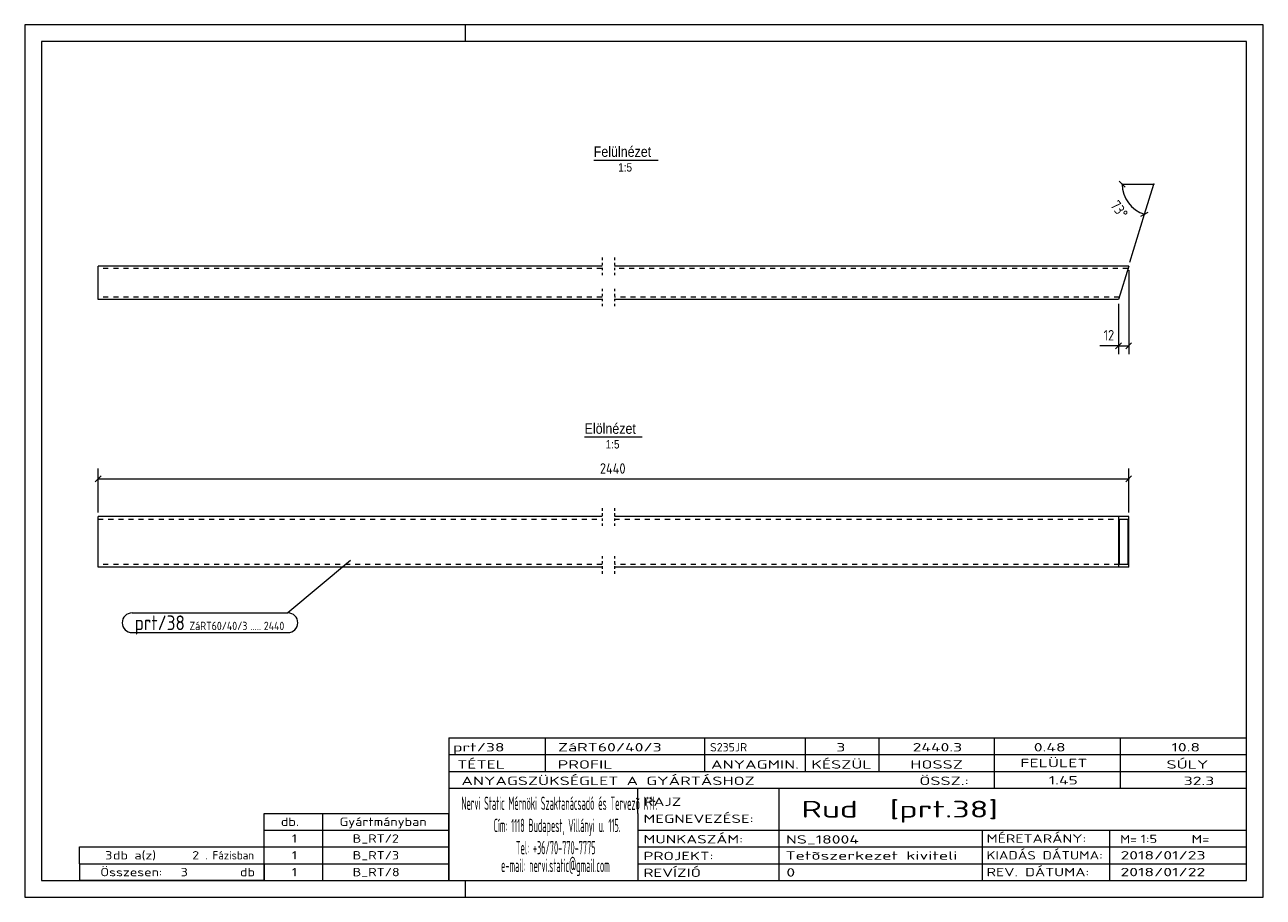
# Model space of a CAD drawing. Header units: millimetres. Extents: x 1 to 296, y 1 to 209.
import ezdxf

# ---------------------------------------------------------------- set-up
doc = ezdxf.new("R2010")
doc.units = ezdxf.units.MM
doc.header["$LTSCALE"] = 0.6
for name, pattern in [('XKITLINE00', [0]), ('XKITLINE01', [4, 1, -1, 1, -1]), ('XKITLINE02', [4, 2, -2])]:
    doc.linetypes.add(name, pattern=pattern)
for name, color, linetype, lineweight in [('DrawingSheet', 5, 'Continuous', 0), ('OtherObjectType', 1, 'Continuous', 0), ('Part', 2, 'Continuous', 0), ('PartMark', 3, 'Continuous', 0), ('Z-DIMENSIONS', 1, 'Continuous', 0)]:
    doc.layers.add(name, color=color, linetype=linetype, lineweight=lineweight)
doc.styles.add('ARIAL', font='ARIAL.TTF')
doc.styles.add('ISOCPEUR', font='ISOCPEUR.TTF')

msp = doc.modelspace()

# ---------------------------------------------------------------- linework, layer by layer
at = {"layer": 'DrawingSheet', "color": 2, "linetype": 'XKITLINE00', "lineweight": 0}
for p, q in [((296, 209), (1, 209)), ((1, 209), (1, 1)), ((106, 205), (106, 209)), ((296, 1), (296, 209)), ((106, 1), (106, 5)), ((1, 1), (296, 1))]:
    msp.add_line(p, q, dxfattribs=at)
at = {"layer": 'DrawingSheet', "color": 3, "linetype": 'XKITLINE00', "lineweight": 0}
for p, q in [((292, 205), (5, 205)), ((5, 205), (5, 5)), ((292, 5), (292, 205)), ((5, 5), (292, 5))]:
    msp.add_line(p, q, dxfattribs=at)
at = {"layer": 'OtherObjectType', "color": 6, "linetype": 'XKITLINE00', "lineweight": 0}
for p, q in [((136.52, 176.75), (151.9, 176.75)), ((134.36, 110.73), (148.08, 110.73))]:
    msp.add_line(p, q, dxfattribs=at)
at = {"layer": 'OtherObjectType', "color": 7, "linetype": 'XKITLINE00', "lineweight": 0}
for p, q in [((102, 39), (292, 39)), ((102, 39), (102, 35)), ((102, 39), (292, 39)), ((125, 35), (125, 39)), ((163, 35), (163, 39)), ((187, 35), (187, 39)), ((204.5, 35), (204.5, 39)), ((232, 35), (232, 39)), ((262, 35), (262, 39)), ((292, 35), (292, 39)), ((102, 35), (292, 35)), ((102, 35), (102, 5)), ((102, 35), (292, 35)), ((125, 31), (125, 35)), ((163, 31), (163, 35)), ((187, 31), (187, 35)), ((204.5, 31), (204.5, 35)), ((232, 31), (232, 35)), ((262, 31), (262, 35)), ((292, 31), (292, 35)), ((102, 31), (292, 31)), ((232, 27), (232, 31)), ((262, 27), (262, 31)), ((292, 27), (292, 31)), ((102, 27), (292, 27)), ((147, 21), (147, 27)), ((180.7, 17), (180.7, 27)), ((292, 21), (292, 27)), ((58, 21), (102, 21)), ((58, 17), (58, 21)), ((72, 17), (72, 21)), ((102, 17), (102, 21)), ((147, 21), (147, 5)), ((292, 17), (292, 21)), ((58, 17), (102, 17)), ((58, 13), (58, 17)), ((72, 13), (72, 17)), ((102, 13), (102, 17)), ((147, 17), (292, 17)), ((180.7, 5), (180.7, 17)), ((229.16, 13), (229.16, 17)), ((259.5, 5), (259.5, 17)), ((292, 13), (292, 17)), ((14, 9), (14, 13)), ((14, 13), (58, 13)), ((14, 13), (58, 13)), ((58, 9), (58, 13)), ((58, 13), (102, 13)), ((58, 9), (58, 13)), ((72, 9), (72, 13)), ((102, 9), (102, 13)), ((147, 13), (292, 13)), ((229.16, 5), (229.16, 13)), ((292, 9), (292, 13)), ((14, 9), (58, 9)), ((14, 9), (14, 5)), ((14, 9), (58, 9)), ((58, 9), (58, 5)), ((58, 9), (102, 9)), ((58, 5), (58, 9)), ((72, 5), (72, 9)), ((102, 5), (102, 9)), ((147, 9), (292, 9)), ((292, 5), (292, 9)), ((58, 5), (14, 5)), ((58, 5), (102, 5)), ((102, 5), (292, 5)), ((139.5, 5), (292, 5))]:
    msp.add_line(p, q, dxfattribs=at)
at = {"layer": 'Part', "color": 2, "linetype": 'XKITLINE01', "lineweight": 0}
for p, q in [((138.5, 153.48), (138.5, 148.88)), ((141.5, 153.48), (141.5, 148.88)), ((138.5, 146.08), (138.5, 141.48)), ((141.5, 146.08), (141.5, 141.48)), ((138.5, 93.73), (138.5, 89.13)), ((141.5, 93.73), (141.5, 89.13)), ((138.5, 82.33), (138.5, 77.73)), ((141.5, 82.33), (141.5, 77.73))]:
    msp.add_line(p, q, dxfattribs=at)
at = {"layer": 'Part', "color": 2, "linetype": 'XKITLINE00', "lineweight": 0}
for p, q in [((18.5, 143.48), (18.5, 151.48)), ((138.5, 151.48), (18.5, 151.48)), ((263.95, 151.48), (141.5, 151.48)), ((263.95, 151.48), (261.5, 143.48)), ((138.5, 143.48), (18.5, 143.48)), ((261.5, 143.48), (141.5, 143.48)), ((18.5, 79.73), (18.5, 91.73)), ((138.5, 91.73), (18.5, 91.73)), ((261.5, 91.73), (141.5, 91.73)), ((263.95, 91.73), (261.5, 91.73)), ((261.5, 91.73), (261.5, 79.73)), ((263.95, 79.73), (263.95, 91.73)), ((261.68, 91.13), (263.76, 91.13)), ((261.68, 91.13), (261.68, 80.33)), ((263.76, 91.13), (263.76, 80.33)), ((138.5, 79.73), (18.5, 79.73)), ((263.95, 79.73), (141.5, 79.73)), ((263.76, 80.33), (261.68, 80.33))]:
    msp.add_line(p, q, dxfattribs=at)
at = {"layer": 'Part', "color": 7, "linetype": 'XKITLINE02', "lineweight": 0}
for p, q in [((138.5, 150.88), (18.5, 150.88)), ((263.76, 150.88), (141.5, 150.88)), ((138.5, 144.08), (18.5, 144.08)), ((261.68, 144.08), (141.5, 144.08)), ((18.5, 91.13), (138.5, 91.13)), ((141.5, 91.13), (261.68, 91.13)), ((138.5, 80.33), (18.5, 80.33)), ((261.68, 80.33), (141.5, 80.33))]:
    msp.add_line(p, q, dxfattribs=at)
at = {"layer": 'PartMark', "color": 7, "linetype": 'XKITLINE00', "lineweight": 0}
for p, q in [((78.55, 81.28), (63.7, 68.78)), ((26.56, 68.78), (63.7, 68.78)), ((26.56, 64.08), (63.7, 64.08))]:
    msp.add_line(p, q, dxfattribs=at)
for centre, start, end in [((26.56, 66.43), 90, 270), ((63.7, 66.43), 270, 90)]:
    msp.add_arc(centre, 2.35, start, end, dxfattribs=at)
at = {"layer": 'Z-DIMENSIONS', "color": 7, "linetype": 'XKITLINE00', "lineweight": 0}
for p, q in [((261.71, 171.71), (263.12, 170.29)), ((262.41, 171), (269.91, 171)), ((267.72, 163.83), (269.91, 171)), ((264.24, 152.43), (267.72, 163.83)), ((266.84, 163.36), (268.6, 164.3)), ((263.95, 150.48), (263.95, 130.48)), ((261.5, 142.48), (261.5, 130.48)), ((262.21, 133.19), (260.79, 131.77)), ((264.65, 133.19), (263.24, 131.77)), ((261.5, 132.48), (257.05, 132.48)), ((261.5, 132.48), (257.05, 132.48)), ((261.5, 132.48), (263.95, 132.48)), ((19.21, 101.44), (17.79, 100.02)), ((18.5, 92.73), (18.5, 103.23)), ((18.5, 100.73), (263.95, 100.73)), ((264.65, 101.44), (263.24, 100.02)), ((263.95, 92.73), (263.95, 103.23))]:
    msp.add_line(p, q, dxfattribs=at)
msp.add_arc((269.91, 171), 7.5, 180, 253, dxfattribs=at)
at = {"layer": 'Z-DIMENSIONS', "color": 7}
for p in [(262.41, 171), (269.91, 171), (267.72, 163.83)]:
    msp.add_point(p, dxfattribs=at)
at = {"layer": 'Z-DIMENSIONS', "color": 3}
for p in [(261.5, 132.48), (263.95, 132.48), (18.5, 100.73), (263.95, 100.73)]:
    msp.add_point(p, dxfattribs=at)

# ---------------------------------------------------------------- texts
at = {"layer": 'OtherObjectType', "color": 6, "style": 'ARIAL', "width": 0.85}
for s, height, p in [('Felülnézet', 2.5, (136.52, 177.5)), ('1:5', 2, (142.35, 174)), ('Elölnézet', 2.5, (134.36, 111.48)), ('1:5', 2, (139.37, 107.98))]:
    msp.add_text(s, height=height, dxfattribs=at).set_placement(p)
at = {"layer": 'OtherObjectType', "color": 7, "style": 'ISOCPEUR'}
for s, height, width, p in [('prt/38', 2, 1.525501, (103, 35.76)), ('ZáRT60/40/3', 2, 1.525501, (128, 35.76)), ('S235JR', 2, 1.02, (164.22, 35.76)), ('3', 2, 1.525501, (194.32, 35.76)), ('2440.3', 2, 1.525501, (212.47, 35.76)), ('0.48', 2, 1.525501, (241.35, 35.76)), ('10.8', 2, 1.525501, (274.14, 35.76)), ('TÉTEL', 2, 1.525501, (104, 31.66)), ('PROFIL', 2, 1.525501, (127.96, 31.66)), ('ANYAGMIN.', 2, 1.525501, (164.47, 31.66)), ('KÉSZÜL', 2, 1.525501, (188.37, 31.66)), ('HOSSZ', 2, 1.525501, (211.96, 31.66)), ('FELÜLET', 2, 1.525501, (238.13, 32)), ('SÚLY', 2, 1.525501, (272.96, 31.66)), ('ANYAGSZÜKSÉGLET A GYÁRTÁSHOZ', 2, 1.525501, (105, 27.75)), ('ÖSSZ.:', 2, 1.525501, (214.1, 27.75)), ('1.45', 2, 1.525501, (244.9, 27.88)), ('32.3', 2, 1.525501, (277.06, 27.75)), ('Nervi Static Mérnöki\xa0Szaktanácsadó\xa0és\xa0Tervezõ Kft.', 3.1765, 0.403093, (105, 21.82)), ('RAJZ', 2, 1.445, (148.38, 22.78)), ('Rud  [prt.38]', 4, 1.474651, (186, 20)), ('MEGNEVEZÉSE:', 2, 1.445, (148.38, 18.72)), ('db.', 2, 1.211571, (62, 18)), ('Gyártmányban', 2, 1.211571, (76, 18)), ('Cím:\xa01118 Budapest, Villányi u. 115.', 3.1765, 0.403093, (112.69, 16.53)), ('1', 2, 1.211571, (64.63, 14)), ('B_RT/2', 2, 1.211571, (79.1, 14)), ('MUNKASZÁM:', 2, 1.445, (148.38, 13.84)), ('NS_18004', 2, 1.525501, (182.28, 13.78)), ('MÉRETARÁNY:', 2, 1.36, (230.1, 14)), ('M=', 2, 1.211571, (261.91, 13.84)), ('1:5', 2, 1.275, (266.79, 13.9)), ('M=', 2, 1.275, (278.95, 13.87)), ('3', 2, 1.211571, (20.14, 10)), ('db a(z)', 2, 1.211571, (22, 10)), ('2', 2, 1.211571, (40.86, 10)), ('. Fázisban', 2, 0.935, (44, 10)), ('1', 2, 1.211571, (64.63, 10)), ('B_RT/3', 2, 1.211571, (79.1, 10)), ('Tel:\xa0+36/70-770-7775', 3.1765, 0.403093, (117.97, 11.24)), ('PROJEKT:', 2, 1.445, (148.38, 9.84)), ('Tetõszerkezet kiviteli ', 2, 1.525501, (182.2, 9.94)), ('KIADÁS DÁTUMA:', 2, 1.275, (230.1, 10)), ('2018/01/23', 2, 1.525501, (262, 10)), ('e-mail:\xa0nervi.static@gmail.com', 3.1765, 0.403093, (114.45, 7)), ('Összesen:            db', 2, 1.211571, (19, 6)), ('3', 2, 1.211571, (38.14, 6)), ('1', 2, 1.211571, (64.63, 6)), ('B_RT/8', 2, 1.211571, (79.1, 6)), ('REVÍZIÓ', 2, 1.445, (148.38, 5.84)), ('0', 2, 1.525501, (182.41, 5.92)), ('REV. DÁTUMA:', 2, 1.36, (230.1, 6)), ('2018/01/22', 2, 1.525501, (262, 6))]:
    msp.add_text(s, height=height, dxfattribs=dict(at, width=width)).set_placement(p)
at = {"layer": 'PartMark', "color": 3, "style": 'ISOCPEUR', "width": 0.85}
msp.add_text('prt/38', height=3.5, dxfattribs=at).set_placement((27.16, 64.68))
at = {"layer": 'PartMark', "color": 4, "style": 'ISOCPEUR', "width": 0.85}
for s, p in [('ZáRT60/40/3', (40.24, 64.68)), ('.....', (54.77, 64.68)), ('2440', (57.94, 64.68))]:
    msp.add_text(s, height=2, dxfattribs=at).set_placement(p)
at = {"layer": 'Z-DIMENSIONS', "color": 3, "style": 'ISOCPEUR', "width": 0.85}
msp.add_text('73°', height=2.5, rotation=-53.5028, dxfattribs=at).set_placement((259.44, 165.92))
for s, p in [('12', (257.98, 133.73)), ('2440', (138, 101.98))]:
    msp.add_text(s, height=2.5, dxfattribs=at).set_placement(p)

doc.saveas('drawing.dxf')
